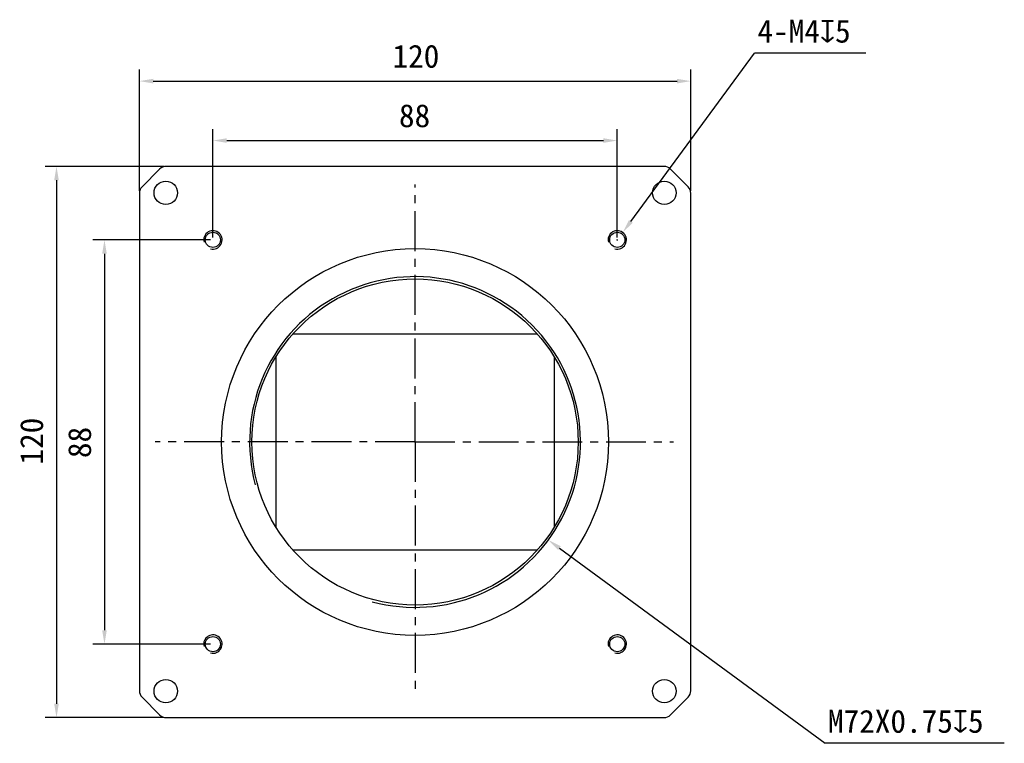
# Model space of a CAD drawing. Header units: millimetres. Extents: x -528 to 55, y 624 to 822.
# Tile 1 of 3: x -528 to -314, y 624 to 782. Entities that reach past the tile are written whole.
import ezdxf

# ---------------------------------------------------------------- set-up
doc = ezdxf.new("R2010")
doc.units = ezdxf.units.MM
doc.header["$LTSCALE"] = 23.1
doc.header["$PDMODE"] = 3
doc.header["$PDSIZE"] = 8
doc.linetypes.add('CENTER', pattern=[0.6, 0.375, -0.075, 0.075, -0.075])
doc.layers.get('0').update_dxf_attribs({"linetype": 'CONTINUOUS'})
doc.layers.get('Defpoints').update_dxf_attribs({"linetype": 'CONTINUOUS'})
for name, color, linetype in [('00_COMPONENTS', 7, 'CONTINUOUS'), ('02___PRT_ALL_AXES', 7, 'CONTINUOUS'), ('51__DRAFT_DIMS', 7, 'CONTINUOUS')]:
    doc.layers.add(name, color=color, linetype=linetype)
doc.styles.get("Standard").update_dxf_attribs({"font": 'simfang.ttf'})
doc.dimstyles.new('DIMSTYLE_1', dxfattribs={"dimtxt": 5, "dimasz": 3, "dimexe": 2.5, "dimexo": 0.5, "dimgap": 1.25, "dimtad": 1, "dimdsep": 46, "dimtxsty": 'STANDARD', "dimblk": '_FILLED', "dimblk1": '_FILLED', "dimblk2": '_FILLED', "dimcen": 0.09, "dimclrt": 3, "dimazin": 2, "dimtp": 0.3, "dimtm": 0.3, "dimtfac": 1, "dimtofl": 0, "dimtmove": 0, "dimatfit": 3, "dimldrblk": '_FILLED', "dimfxl": 1, "dimtolj": 1, "dimarcsym": 0})
doc.dimstyles.new('DIMSTYLE_2', dxfattribs={"dimtxt": 5, "dimasz": 3, "dimexe": 2.5, "dimexo": 0.5, "dimtad": 1, "dimdsep": 46, "dimtxsty": 'STANDARD', "dimblk": '_FILLED', "dimblk1": '_FILLED', "dimblk2": '_FILLED', "dimcen": 0.09, "dimclrt": 3, "dimazin": 2, "dimtp": 0.3, "dimtm": 0.3, "dimtfac": 1, "dimtofl": 0, "dimtmove": 0, "dimatfit": 1, "dimldrblk": '_FILLED', "dimfxl": 1, "dimtolj": 1, "dimarcsym": 0})
doc.dimstyles.new('DIMSTYLE_3', dxfattribs={"dimtxt": 5, "dimasz": 3, "dimexe": 2.5, "dimexo": 0.5, "dimtad": 1, "dimdsep": 46, "dimtxsty": 'STANDARD', "dimblk": '_FILLED', "dimblk1": '_FILLED', "dimblk2": '_FILLED', "dimcen": 0.09, "dimclrt": 3, "dimazin": 2, "dimtp": 0.1, "dimtm": 0.1, "dimtfac": 1, "dimtofl": 0, "dimtmove": 0, "dimatfit": 1, "dimldrblk": '_FILLED', "dimfxl": 1, "dimtolj": 1, "dimarcsym": 0})

# ---------------------------------------------------------------- blocks, each defined once
blk = doc.blocks.new('_FILLED')
at = {"color": 0, "linetype": 'ByBlock'}
blk.add_solid([(0, 0), (-1, 0.167), (-1, -0.167)], dxfattribs=at)
blk = doc.blocks.new('*D1')
at = {"layer": '51__DRAFT_DIMS', "color": 0, "lineweight": -2}
for p, q in [((-502.31, 744.66), (-502.31, 771.06)), ((-382.31, 744.66), (-382.31, 771.06)), ((-499.31, 768.56), (-385.31, 768.56))]:
    blk.add_line(p, q, dxfattribs=at)
at = {"layer": 'Defpoints', "color": 0}
for p in [(-382.31, 768.56), (-502.31, 744.16), (-382.31, 744.16)]:
    blk.add_point(p, dxfattribs=at)
at = {"layer": '51__DRAFT_DIMS', "color": 0, "linetype": 'ByBlock', "lineweight": -2, "xscale": 3, "yscale": 3, "zscale": 3, "rotation": 180}
blk.add_blockref('_FILLED', (-502.31, 768.56), dxfattribs=at)
at = {"layer": '51__DRAFT_DIMS', "color": 0, "linetype": 'ByBlock', "lineweight": -2, "xscale": 3, "yscale": 3, "zscale": 3}
blk.add_blockref('_FILLED', (-382.31, 768.56), dxfattribs=at)
at = {"layer": '51__DRAFT_DIMS', "insert": (-442.13, 776.48), "char_height": 5, "attachment_point": 2, "line_spacing_factor": 0.9}
blk.add_mtext('\\A1;120', dxfattribs=at)
blk = doc.blocks.new('*D2')
at = {"layer": '51__DRAFT_DIMS', "color": 0, "lineweight": -2}
for p, q in [((-496.98, 749.99), (-522.85, 749.99)), ((-520.35, 746.99), (-520.35, 632.99)), ((-496.98, 629.99), (-522.85, 629.99))]:
    blk.add_line(p, q, dxfattribs=at)
at = {"layer": 'Defpoints', "color": 0}
for p in [(-496.48, 749.99), (-520.35, 629.99), (-496.48, 629.99)]:
    blk.add_point(p, dxfattribs=at)
at = {"layer": '51__DRAFT_DIMS', "color": 0, "linetype": 'ByBlock', "lineweight": -2, "xscale": 3, "yscale": 3, "zscale": 3}
for p, rotation in [((-520.35, 749.99), 90), ((-520.35, 629.99), 270)]:
    blk.add_blockref('_FILLED', p, dxfattribs=dict(at, rotation=rotation))
at = {"layer": '51__DRAFT_DIMS', "insert": (-528.27, 690.18), "char_height": 5, "attachment_point": 2, "rotation": 90, "line_spacing_factor": 0.9}
blk.add_mtext('\\A1;120', dxfattribs=at)
blk = doc.blocks.new('*D3')
at = {"layer": '51__DRAFT_DIMS', "color": 0, "lineweight": -2}
for p, q in [((-486.31, 734.49), (-486.31, 758.12)), ((-398.31, 734.49), (-398.31, 758.12)), ((-483.31, 755.62), (-401.31, 755.62))]:
    blk.add_line(p, q, dxfattribs=at)
at = {"layer": 'Defpoints', "color": 0}
for p in [(-398.31, 755.62), (-486.31, 733.99), (-398.31, 733.99)]:
    blk.add_point(p, dxfattribs=at)
at = {"layer": '51__DRAFT_DIMS', "color": 0, "linetype": 'ByBlock', "lineweight": -2, "xscale": 3, "yscale": 3, "zscale": 3, "rotation": 180}
blk.add_blockref('_FILLED', (-486.31, 755.62), dxfattribs=at)
at = {"layer": '51__DRAFT_DIMS', "color": 0, "linetype": 'ByBlock', "lineweight": -2, "xscale": 3, "yscale": 3, "zscale": 3}
blk.add_blockref('_FILLED', (-398.31, 755.62), dxfattribs=at)
at = {"layer": '51__DRAFT_DIMS', "insert": (-442.42, 763.54), "char_height": 5, "attachment_point": 2, "line_spacing_factor": 0.9}
blk.add_mtext('\\A1;88', dxfattribs=at)
blk = doc.blocks.new('*D4')
at = {"layer": '51__DRAFT_DIMS', "color": 0, "lineweight": -2}
for p, q in [((-486.81, 733.99), (-512.41, 733.99)), ((-509.91, 730.99), (-509.91, 648.99)), ((-486.81, 645.99), (-512.41, 645.99))]:
    blk.add_line(p, q, dxfattribs=at)
at = {"layer": 'Defpoints', "color": 0}
for p in [(-486.31, 733.99), (-509.91, 645.99), (-486.31, 645.99)]:
    blk.add_point(p, dxfattribs=at)
at = {"layer": '51__DRAFT_DIMS', "color": 0, "linetype": 'ByBlock', "lineweight": -2, "xscale": 3, "yscale": 3, "zscale": 3}
for p, rotation in [((-509.91, 733.99), 90), ((-509.91, 645.99), 270)]:
    blk.add_blockref('_FILLED', p, dxfattribs=dict(at, rotation=rotation))
at = {"layer": '51__DRAFT_DIMS', "insert": (-517.83, 689.89), "char_height": 5, "attachment_point": 2, "rotation": 90, "line_spacing_factor": 0.9}
blk.add_mtext('\\A1;88', dxfattribs=at)
blk = doc.blocks.new('*D5')
at = {"layer": '51__DRAFT_DIMS', "color": 0}
for p, q in [((-442.4, 689.99), (-442.22, 689.99)), ((-442.31, 689.9), (-442.31, 690.08))]:
    blk.add_line(p, q, dxfattribs=at)
at = {"layer": '51__DRAFT_DIMS', "color": 0, "lineweight": -2}
for p in [(-410.89, 666.89), (-314.08, 624.39)]:
    blk.add_line(p, (-353.1, 624.39), dxfattribs=at)
at = {"layer": 'Defpoints', "color": 0}
for p in [(-471.32, 711.32), (-413.31, 668.66)]:
    blk.add_point(p, dxfattribs=at)
at = {"layer": '51__DRAFT_DIMS', "color": 0, "linetype": 'ByBlock', "lineweight": -2, "xscale": 3, "yscale": 3, "zscale": 3, "rotation": 143.671459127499}
blk.add_blockref('_FILLED', (-413.31, 668.66), dxfattribs=at)
at = {"layer": '51__DRAFT_DIMS', "insert": (-352.47, 631.68), "char_height": 5, "attachment_point": 1, "line_spacing_factor": 0.9}
blk.add_mtext('\\A1;{M72X0.75{\\fgdt;x}5}', dxfattribs=at)
blk = doc.blocks.new('*D6')
at = {"layer": '51__DRAFT_DIMS', "color": 0, "lineweight": -2}
for p in [(-395.35, 738.02), (-344.24, 774.64)]:
    blk.add_line(p, (-368.43, 774.64), dxfattribs=at)
at = {"layer": '51__DRAFT_DIMS', "color": 0}
for p, q in [((-398.4, 733.99), (-398.22, 733.99)), ((-398.31, 733.9), (-398.31, 734.08))]:
    blk.add_line(p, q, dxfattribs=at)
at = {"layer": 'Defpoints', "color": 0}
for p in [(-397.13, 735.6), (-399.5, 732.38)]:
    blk.add_point(p, dxfattribs=at)
at = {"layer": '51__DRAFT_DIMS', "color": 0, "linetype": 'ByBlock', "lineweight": -2, "xscale": 3, "yscale": 3, "zscale": 3, "rotation": 233.6809505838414}
blk.add_blockref('_FILLED', (-397.13, 735.6), dxfattribs=at)
at = {"layer": '51__DRAFT_DIMS', "insert": (-367.8, 781.94), "char_height": 5, "attachment_point": 1, "line_spacing_factor": 0.9}
blk.add_mtext('\\A1;{4-M4{\\fgdt;x}5}', dxfattribs=at)

msp = doc.modelspace()

# ---------------------------------------------------------------- linework, layer by layer
at = {"layer": '00_COMPONENTS'}
for p, q in [((-388.142, 749.991), (-496.485, 749.991)), ((-497.899, 749.406), (-501.728, 745.577)), ((-382.899, 745.577), (-386.728, 749.406)), ((-502.313, 744.163), (-502.313, 635.82)), ((-382.313, 635.82), (-382.313, 744.163)), ((-468.87, 713.541), (-415.757, 713.541)), ((-472.564, 671.421), (-472.564, 708.562)), ((-412.064, 708.563), (-412.064, 671.42)), ((-415.757, 666.441), (-468.87, 666.441)), ((-501.728, 634.406), (-497.899, 630.577)), ((-386.728, 630.577), (-382.899, 634.406)), ((-496.485, 629.991), (-388.142, 629.991))]:
    msp.add_line(p, q, dxfattribs=at)
for centre, radius in [((-496.563, 744.241), 2.55), ((-388.063, 744.241), 2.55), ((-486.313, 733.991), 1.65), ((-398.313, 733.991), 1.65), ((-442.313, 689.991), 42.101), ((-442.313, 689.991), 35.5), ((-486.313, 645.991), 1.65), ((-398.313, 645.991), 1.65), ((-496.563, 635.741), 2.55), ((-388.063, 635.741), 2.55)]:
    msp.add_circle(centre, radius, dxfattribs=at)
for centre, radius, start, end in [((-496.485, 747.991), 2, 90, 135), ((-388.142, 747.991), 2, 45, 90), ((-500.313, 744.163), 2, 135, 180), ((-384.313, 744.163), 2, 0, 45), ((-486.313, 733.991), 2, 255, 195), ((-398.313, 733.991), 2, 255, 195), ((-442.313, 689.991), 36, 255, 195), ((-486.313, 645.991), 2, 255, 195), ((-398.313, 645.991), 2, 255, 195), ((-500.313, 635.82), 2, 180, 225), ((-384.313, 635.82), 2, 315, 360), ((-496.485, 631.991), 2, 225, 270), ((-388.142, 631.991), 2, 270, 315)]:
    msp.add_arc(centre, radius, start, end, dxfattribs=at)
at = {"layer": '02___PRT_ALL_AXES', "linetype": 'CENTER'}
for q in [(-442.313, 746.04), (-498.858, 689.991), (-442.313, 634.954), (-386.036, 689.991)]:
    msp.add_line((-442.313, 689.991), q, dxfattribs=at)

# ---------------------------------------------------------------- dimensions: what is measured, and where the dimension line sits
at = {"layer": '51__DRAFT_DIMS'}
for p1, p2, text, dimstyle, picture, middle in [((-399.498, 732.38), (-397.129, 735.603), '{4-M<>{\\fgdt;x}5}', 'DIMSTYLE_3', '*D6', (-356.021, 774.645)), ((-471.316, 711.318), (-413.311, 668.665), '{M<>X0.75{\\fgdt;x}5}', 'DIMSTYLE_2', '*D5', (-333.276, 624.389))]:
    dim = msp.add_diameter_dim_2p(p1=p1, p2=p2, text=text, dimstyle=dimstyle, override={"dimtih": 1, "dimtoh": 1, "dimpost": '<>', "dimclrt": 256}, dxfattribs=at)
    dim.commit()
    dim.dimension.update_dxf_attribs({"geometry": picture, "text_midpoint": middle, "dimtype": 163})
for base, p1, p2, picture, middle in [((-382.313, 768.558), (-502.313, 744.163), (-382.313, 744.163), '*D1', (-442.128, 768.558)), ((-398.313, 755.624), (-486.313, 733.991), (-398.313, 733.991), '*D3', (-442.416, 755.624))]:
    dim = msp.add_linear_dim(base=base, p1=p1, p2=p2, dimstyle='DIMSTYLE_1', override={"dimclrt": 256}, dxfattribs=at)
    dim.commit()
    dim.dimension.update_dxf_attribs({"geometry": picture, "text_midpoint": middle, "dimtype": 160})
for base, p1, p2, picture, middle in [((-520.353, 629.991), (-496.485, 749.991), (-496.485, 629.991), '*D2', (-520.353, 690.177)), ((-509.91, 645.991), (-486.313, 733.991), (-486.313, 645.991), '*D4', (-509.91, 689.889))]:
    dim = msp.add_linear_dim(base=base, p1=p1, p2=p2, angle=270, dimstyle='DIMSTYLE_1', override={"dimclrt": 256}, dxfattribs=at)
    dim.commit()
    dim.dimension.update_dxf_attribs({"geometry": picture, "text_midpoint": middle, "dimtype": 160})

doc.saveas('drawing.dxf')
